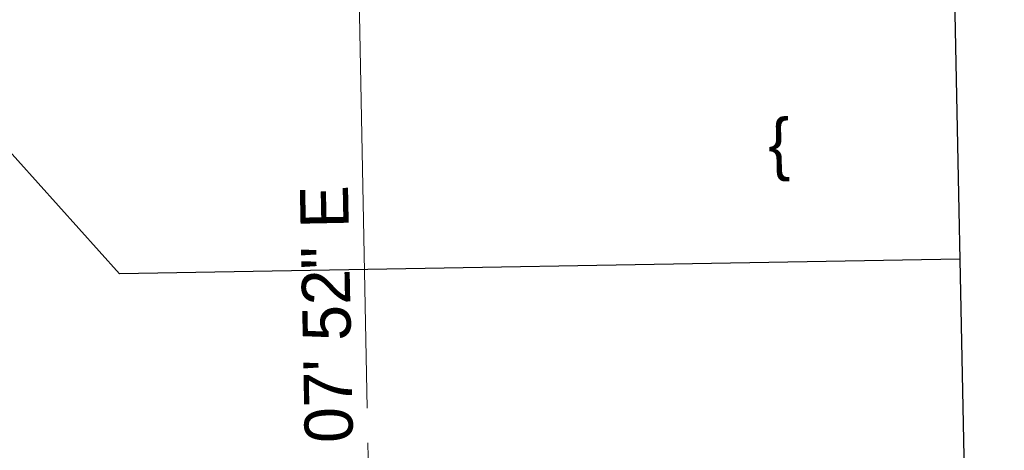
# Model space of a CAD drawing. Extents: x 2399984 to 2508823, y 556481 to 592637.
# Tile 54 of 158: x 2443498 to 2443641, y 558332 to 558395. Entities that reach past the tile are written whole.
import ezdxf
from ezdxf.enums import TextEntityAlignment as Align

# ---------------------------------------------------------------- set-up
doc = ezdxf.new("R2010")
doc.units = 0
doc.header["$MEASUREMENT"] = 0
doc.linetypes.add('cl20', pattern=[100, 5, -5, 80, -5, 5])
doc.linetypes.add('cl50', pattern=[100, 7.5, -7.5, 70, -7.5, 7.5])
for name, color, linetype, lineweight in [('DV_X_Text', 7, 'Continuous', 0), ('GE_P_CL_50', 7, 'cl50', 13), ('RW_X_CL_20', 6, 'cl20', 0)]:
    doc.layers.add(name, color=color, linetype=linetype, lineweight=lineweight)
doc.layers.add('SC_Scratch1', color=7, linetype='Continuous', lineweight=0, plot=False)
doc.styles.add('Slanted-Normal LS 0.50', font='font31.shx', dxfattribs={"height": 0.14})
doc.styles.add('Style-font31', font='font31.shx')

msp = doc.modelspace()

# ---------------------------------------------------------------- linework, layer by layer
at = {"layer": 'RW_X_CL_20'}
msp.add_line((2443557.59, 557853.64), (2443544.58, 558512.49), dxfattribs=at)
at = {"layer": 'SC_Scratch1', "color": 4, "lineweight": 30}
for p, q in [((2443512.07, 558358.06), (2442915.13, 559020.88)), ((2443631.99, 558461.17), (2443640.54, 558050.7)), ((2443634.1, 558360.18), (2443512.07, 558358.06)), ((2443634.1, 558360.18), (2443512.07, 558358.06))]:
    msp.add_line(p, q, dxfattribs=at)

# ---------------------------------------------------------------- texts
at = {"layer": 'DV_X_Text', "style": 'Slanted-Normal LS 0.50'}
msp.add_text('}', height=7, rotation=181.1936, dxfattribs=at).set_placement((2443607.85, 558375.32), align=Align.MIDDLE_CENTER)
at = {"layer": 'GE_P_CL_50', "linetype": 'Continuous', "style": 'Style-font31'}
msp.add_text('S 1%%d 07\' 52" E', height=7, rotation=91.131, dxfattribs=at).set_placement((2443538.8, 558341.93), align=Align.TOP_CENTER)

doc.saveas('drawing.dxf')
